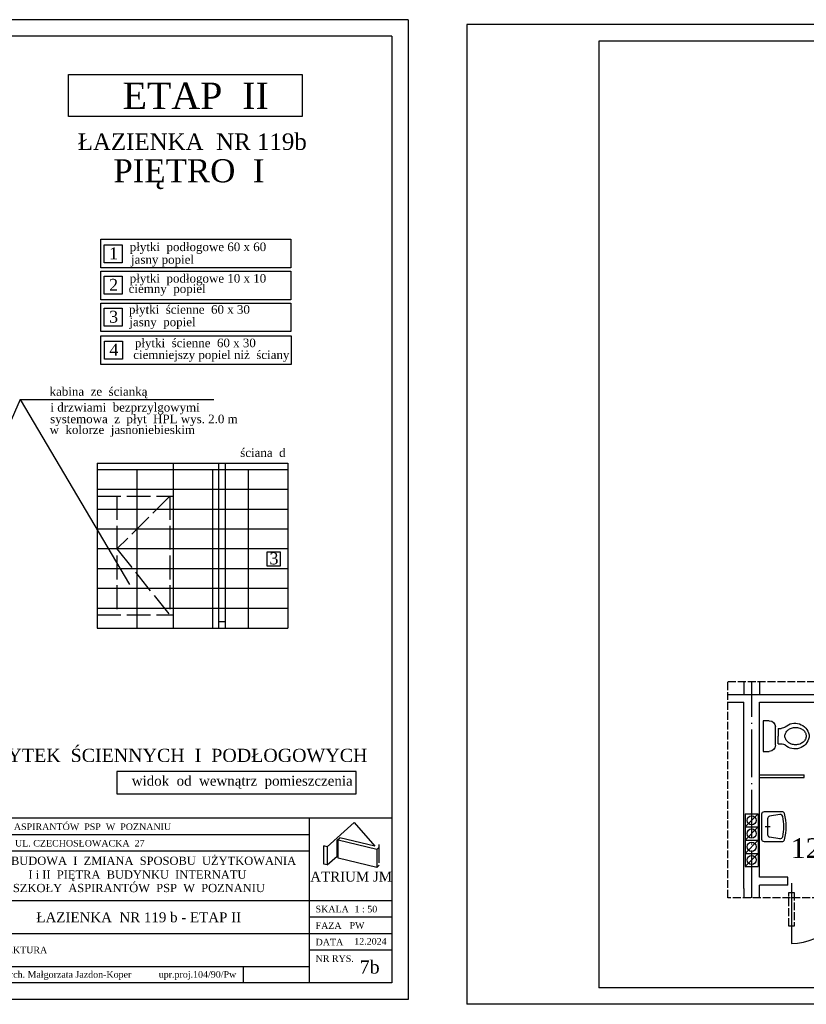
# Model space of a CAD drawing. Extents: x -4334 to 79223, y -1882 to 29514.
# Tile 17 of 60: x 41348 to 42540, y 9462 to 10954. Entities that reach past the tile are written whole.
import ezdxf

# ---------------------------------------------------------------- set-up
doc = ezdxf.new("R2010")
doc.units = 0
doc.header["$MEASUREMENT"] = 0
doc.linetypes.add('ACAD_ISO02W100', pattern=[15, 12, -3])
doc.linetypes.add('ACAD_ISO04W100', pattern=[30.5, 24, -3, 0.5, -3])
doc.layers.get('0').update_dxf_attribs({"color": 251, "linetype": 'CONTINUOUS'})
for name, color, linetype in [('CIENKIE', 251, 'CONTINUOUS'), ('NAPIS', 251, 'CONTINUOUS'), ('OSIE', 251, 'ACAD_ISO04W100'), ('PRZERYW', 251, 'ACAD_ISO02W100'), ('SCIANY', 251, 'CONTINUOUS'), ('urzadzenia', 251, 'CONTINUOUS'), ('URZĄDZENIA', 251, 'CONTINUOUS')]:
    doc.layers.add(name, color=color, linetype=linetype)
doc.styles.add('NEWROMAN', font='TIMES.TTF')

# ---------------------------------------------------------------- blocks, each defined once
blk = doc.blocks.new('A$C64FC7BDF')
at = {"layer": 'urzadzenia'}
for points in [[(0, 43.3), (288.1, 43.3), (288.1, 0), (0, 0)], [(5.4, 35.5), (32.7, 35.5), (32.7, 8.3), (5.4, 8.3)]]:
    blk.add_lwpolyline(points, close=True, dxfattribs=at)
at = {"layer": 'NAPIS', "ltscale": 3, "style": 'NEWROMAN'}
for s, height, p in [('4', 18, (12.8, 13.6)), ('płytki  ścienne  60 x 30', 13, (51.4, 26.2)), ('ciemniejszy popiel niż  ściany ', 13, (48.9, 8.3))]:
    blk.add_text(s, height=height, dxfattribs=at).set_placement(p)
blk = doc.blocks.new('R056')
for p, q in [((-0.332, 0.998), (0.335, 0.998)), ((-0.332, 0.865), (-0.332, 0.998)), ((0.335, 0.998), (0.335, 0.865)), ((0.201, 0.732), (-0.199, 0.732)), ((-0.165, 0.67), (0.001, 0.67)), ((-0.165, 0.67), (-0.165, 0.607)), ((0.168, 0.67), (0.001, 0.67)), ((0.168, 0.67), (0.168, 0.607))]:
    blk.add_line(p, q)
blk.add_lwpolyline([(0.001, 0.067, 0.117514), (0.071, 0.083, 0.104443), (0.135, 0.134, 0.090071), (0.175, 0.207, 0.08201), (0.19, 0.297, 0.08201), (0.175, 0.387, 0.090071), (0.135, 0.459, 0.104443), (0.071, 0.51, 0.117514), (0.001, 0.527, 0.117514), (-0.069, 0.51, 0.104443), (-0.132, 0.459, 0.090071), (-0.172, 0.387, 0.08201), (-0.187, 0.297, 0.08201), (-0.172, 0.207, 0.090071), (-0.132, 0.134, 0.104443), (-0.069, 0.083, 0.117514)], format="xyb", close=True)
for centre, radius, start, end in [((-0.199, 0.865), 0.133, 180, 270), ((0.201, 0.865), 0.133, 270, 0), ((0.038, 0.311), 0.315, 138.639, 258.4219), ((-0.299, 0.607), 0.133, 318.639, 0), ((-0.035, 0.311), 0.315, 281.5781, 41.361), ((0.301, 0.607), 0.133, 180, 221.361), ((0.001, 0.133), 0.133, 258.4219, 281.5781)]:
    blk.add_arc(centre, radius, start, end)
blk = doc.blocks.new('R053')
for p, q in [((0.917, 0.692), (0.083, 0.692)), ((0, 0.608), (0, 0)), ((0.095, 0.075), (0.149, 0.421)), ((0.769, 0.492), (0.231, 0.492)), ((0.5, 0.575), (0.5, 0.408)), ((0.905, 0.075), (0.851, 0.421)), ((1, 0), (1, 0.608))]:
    blk.add_line(p, q)
for centre, radius, start, end in [((0.083, 0.608), 0.0833, 90, 180), ((0.917, 0.608), 0.0833, 0, 90), ((0.231, 0.408), 0.0833, 90, 171.1953), ((0.769, 0.408), 0.0833, 8.8047, 90), ((0.083, 0), 0.0833, 180, 254.047), ((0.177, 0.062), 0.0833, 171.1953, 256.9798), ((0.823, 0.062), 0.0833, 283.0202, 8.8047), ((0.5, 1.458), 1.599, 254.047, 285.953), ((0.5, 1.458), 1.516, 256.9798, 283.0202), ((0.917, 0), 0.0833, 285.953, 0)]:
    blk.add_arc(centre, radius, start, end)

msp = doc.modelspace()

# ---------------------------------------------------------------- linework, layer by layer
at = {"layer": 'CIENKIE', "ltscale": 3}
for p, q in [((41936.24, 10954.3), (39836.24, 10954.3)), ((41936.24, 10954.3), (41936.24, 9469.3)), ((42025.01, 10946.9), (42025.01, 9461.9)), ((44125.01, 10946.9), (42025.01, 10946.9)), ((41911.24, 10929.3), (40036.24, 10929.3)), ((41911.24, 10929.3), (41911.24, 9494.3)), ((44100.01, 10921.9), (42225.01, 10921.9)), ((42225.01, 10921.9), (42225.01, 9486.9)), ((41347.99, 10378.76), (41251.31, 10156.34)), ((41347.99, 10378.76), (41641.6, 10378.76)), ((41347.99, 10378.76), (41514.1, 10097.98)), ((41579.86, 10282.02), (41579.86, 10032.02)), ((41648.86, 10282.02), (41648.86, 10042.02)), ((41658.86, 10282.02), (41658.86, 10042.02)), ((42446.81, 9730.69), (42466.81, 9750.69)), ((42446.81, 9710.69), (42466.81, 9730.69)), ((41813.54, 9700.7), (41813.54, 9673.2)), ((42446.81, 9690.69), (42466.81, 9710.69)), ((41888.54, 9696.79), (41888.54, 9669.29)), ((42446.81, 9670.69), (42466.81, 9690.69)), ((41888.54, 9669.29), (41892.25, 9672.64)), ((42516.95, 9645.3), (42516.95, 9554.3)), ((41911.24, 9494.3), (40036.24, 9494.3)), ((44100.01, 9486.9), (42225.01, 9486.9)), ((41936.24, 9469.3), (39836.24, 9469.3)), ((44125.01, 9461.9), (42025.01, 9461.9))]:
    msp.add_line(p, q, dxfattribs=at)
at = {"layer": 'CIENKIE'}
for p, q in [((41111.24, 9744.3), (41911.24, 9744.3)), ((41786.24, 9744.3), (41786.24, 9494.3)), ((41813.54, 9700.7), (41854.41, 9737.5)), ((41854.41, 9737.5), (41885.66, 9701.72)), ((41111.24, 9719.3), (41786.24, 9719.3)), ((41808.67, 9674.37), (41808.67, 9701.87)), ((41813.54, 9700.7), (41808.67, 9701.87)), ((41828.4, 9710.72), (41832.56, 9714.47)), ((41828.4, 9686.58), (41828.4, 9710.72)), ((41888.54, 9696.79), (41830.19, 9710.8)), ((41830.19, 9683.3), (41830.19, 9710.8)), ((41885.66, 9701.72), (41832.56, 9714.47)), ((41892.25, 9676.48), (41892.25, 9703.98)), ((41111.24, 9694.3), (41786.24, 9694.3)), ((41813.54, 9673.2), (41828.4, 9686.58)), ((41888.54, 9696.79), (41892.25, 9700.14)), ((41813.54, 9673.2), (41808.67, 9674.37)), ((41888.54, 9669.29), (41830.19, 9683.3)), ((41111.24, 9619.3), (41911.24, 9619.3)), ((41786.24, 9594.3), (41911.24, 9594.3)), ((41111.24, 9569.3), (41911.24, 9569.3)), ((41786.24, 9544.3), (41911.24, 9544.3)), ((41111.24, 9519.3), (41786.24, 9519.3)), ((41686.24, 9519.3), (41686.24, 9494.3))]:
    msp.add_line(p, q, dxfattribs=at)
msp.add_lwpolyline([(41421.65, 10871.36), (41775.82, 10871.36), (41775.82, 10807.45), (41421.65, 10807.45)], close=True, dxfattribs=at)
for centre in [(42456.81, 9740.69), (42456.81, 9720.69), (42456.81, 9700.69), (42456.81, 9680.69)]:
    msp.add_circle(centre, 7, dxfattribs=at)
at = {"layer": 'CIENKIE', "ltscale": 3}
msp.add_arc((42516.95, 9645.3), 91, 270, 0, dxfattribs=at)
at = {"layer": 'OSIE', "ltscale": 3}
msp.add_line((42456.81, 9623.27), (42456.81, 9951.01), dxfattribs=at)
at = {"layer": 'PRZERYW', "ltscale": 3}
for p, q in [((41464.86, 10232.02), (41579.86, 10232.02)), ((41494.86, 10232.02), (41494.86, 10052.02)), ((41574.86, 10232.02), (41494.86, 10152.02)), ((41574.86, 10232.02), (41574.86, 10052.02)), ((41494.86, 10152.02), (41574.86, 10052.02)), ((41464.86, 10052.02), (41579.86, 10052.02)), ((42444.81, 9951.01), (42444.81, 9931.62)), ((42468.81, 9951.01), (42468.81, 9931.62))]:
    msp.add_line(p, q, dxfattribs=at)
at = {"layer": 'PRZERYW'}
for points in [[(42420.88, 9951.01), (42845.48, 9951.01), (42845.48, 9623.27), (42420.88, 9623.27)], [(42513.14, 9631.41), (42520.98, 9631.41), (42520.98, 9580.5), (42513.14, 9580.5)]]:
    msp.add_lwpolyline(points, close=True, dxfattribs=at)
at = {"layer": 'SCIANY', "ltscale": 3}
for p, q in [((41464.86, 10282.02), (41464.86, 10032.02)), ((41464.86, 10282.02), (41753.86, 10282.02)), ((41753.86, 10282.02), (41753.86, 10032.02)), ((41464.86, 10032.02), (41753.86, 10032.02)), ((41648.86, 10042.02), (41658.86, 10042.02)), ((41648.86, 10042.02), (41648.86, 10032.02)), ((41658.86, 10042.02), (41658.86, 10032.02)), ((42420.88, 9931.62), (42845.48, 9931.62)), ((42420.88, 9919.62), (42444.81, 9919.62)), ((42468.81, 9919.62), (42618.81, 9919.62)), ((42511.81, 9654.62), (42468.81, 9654.62)), ((42511.81, 9642.62), (42468.81, 9642.62)), ((42444.81, 9637.62), (42444.81, 9623.27)), ((42468.81, 9623.27), (42468.81, 9637.62))]:
    msp.add_line(p, q, dxfattribs=at)
at = {"layer": 'SCIANY'}
for p, q in [((42444.81, 9637.62), (42444.81, 9919.62)), ((42468.81, 9654.62), (42468.81, 9919.62)), ((42468.81, 9637.62), (42468.81, 9642.62)), ((42511.81, 9642.62), (42511.81, 9654.62))]:
    msp.add_line(p, q, dxfattribs=at)
at = {"layer": 'urzadzenia', "ltscale": 3}
for p, q in [((41524.86, 10272.02), (41524.86, 10032.02)), ((41639.86, 10272.02), (41639.86, 10032.02)), ((41693.86, 10272.02), (41693.86, 10032.02)), ((42468.81, 9809.62), (42536.6, 9809.62)), ((42468.81, 9805.62), (42536.6, 9805.62)), ((42446.81, 9750.69), (42446.81, 9670.69)), ((42466.81, 9750.69), (42466.81, 9670.69))]:
    msp.add_line(p, q, dxfattribs=at)
at = {"layer": 'urzadzenia'}
for p, q in [((42536.6, 9805.62), (42536.6, 9809.62)), ((42446.81, 9750.69), (42466.81, 9750.69)), ((42446.81, 9730.69), (42466.81, 9730.69)), ((42446.81, 9710.69), (42466.81, 9710.69)), ((42446.81, 9690.69), (42466.81, 9690.69)), ((42446.81, 9670.69), (42466.81, 9670.69))]:
    msp.add_line(p, q, dxfattribs=at)
for points in [[(41470.25, 10621.57), (41758.34, 10621.57), (41758.34, 10578.22), (41470.25, 10578.22)], [(41475.69, 10613.1), (41502.92, 10613.1), (41502.92, 10585.89), (41475.69, 10585.89)], [(41470.25, 10573.19), (41758.34, 10573.19), (41758.34, 10529.85), (41470.25, 10529.85)], [(41475.69, 10565.33), (41502.92, 10565.33), (41502.92, 10538.12), (41475.69, 10538.12)], [(41470.25, 10524.82), (41758.34, 10524.82), (41758.34, 10481.48), (41470.25, 10481.48)], [(41475.69, 10516.96), (41502.92, 10516.96), (41502.92, 10489.75), (41475.69, 10489.75)], [(41722.64, 10147.66), (41742.29, 10147.66), (41742.29, 10126.16), (41722.64, 10126.16)], [(41494.63, 9780.92), (41857.55, 9780.92), (41857.55, 9814.96), (41494.63, 9814.96)]]:
    msp.add_lwpolyline(points, close=True, dxfattribs=at)
at = {"layer": 'URZĄDZENIA', "ltscale": 3}
for p, q in [((41753.86, 10272.02), (41464.86, 10272.02)), ((41753.86, 10242.02), (41464.86, 10242.02)), ((41753.86, 10212.02), (41464.86, 10212.02)), ((41753.86, 10182.02), (41464.86, 10182.02)), ((41753.86, 10152.02), (41464.86, 10152.02)), ((41753.86, 10122.02), (41464.86, 10122.02)), ((41753.86, 10092.02), (41464.86, 10092.02)), ((41753.86, 10062.02), (41464.86, 10062.02))]:
    msp.add_line(p, q, dxfattribs=at)

# ---------------------------------------------------------------- block references
at = {"layer": 'CIENKIE', "ltscale": 3}
msp.add_blockref('A$C64FC7BDF', (41470.73, 10431.66), dxfattribs=at)
at = {"layer": 'URZĄDZENIA', "ltscale": 3, "rotation": 90}
for name, p, xscale, yscale, zscale in [('R056', (42544.06, 9868.57), -70, 70, 70), ('R053', (42502.97, 9708.66), 45, 45, 45)]:
    msp.add_blockref(name, p, dxfattribs=dict(at, xscale=xscale, yscale=yscale, zscale=zscale))

# ---------------------------------------------------------------- texts
at = {"layer": 'CIENKIE', "style": 'NEWROMAN'}
for s, height, p in [('SZKOŁA  ASPIRANTÓW  PSP  W  POZNANIU', 10, (41271.59, 9726.06)), ('POZNAŃ  UL. CZECHOSŁOWACKA  27', 10, (41271.59, 9701.06)), ('PRZEBUDOWA  I  ZMIANA  SPOSOBU  UŻYTKOWANIA', 12.5, (41288.15, 9673.21)), ('I i II  PIĘTRA  BUDYNKU  INTERNATU', 12.5, (41360.78, 9652.27)), ('ATRIUM JM', 15, (41787.81, 9647.91)), ('SZKOŁY  ASPIRANTÓW  PSP  W  POZNANIU', 12.5, (41337.27, 9631.96)), ('SKALA', 10, (41795.93, 9601.24)), ('1 : 50', 10, (41854.99, 9601.24)), ('ŁAZIENKA  NR 119 b - ETAP II', 15, (41372.81, 9586.24)), ('FAZA', 10, (41795.93, 9576.24)), ('PW', 10, (41847.36, 9576.46)), ('DATA', 10, (41795.93, 9551.24)), ('12.2024', 10, (41854.52, 9552.31)), ('ARCHITEKTURA', 10, (41271.79, 9539.28)), ('NR RYS.', 10, (41795.93, 9526.24)), ('7b', 20, (41862.79, 9508.53)), (' mgr inż.arch. Małgorzata Jazdon-Koper           upr.proj.104/90/Pw', 10, (41271.79, 9502.23))]:
    msp.add_text(s, height=height, dxfattribs=at).set_placement(p)
at = {"layer": 'NAPIS', "ltscale": 3, "style": 'NEWROMAN'}
for s, height, p in [('ETAP  II', 40, (41503.58, 10818.91)), ('ŁAZIENKA  NR 119b', 25, (41435.46, 10756.91)), ('PIĘTRO  I', 35, (41489.38, 10707.8)), ('płytki  podłogowe 60 x 60', 13, (41514.37, 10603.51)), ('1', 18, (41483.07, 10591.19)), ('jasny popiel', 13, (41516.29, 10584.27)), ('płytki  podłogowe 10 x 10', 13, (41514.37, 10555.74)), ('2', 18, (41483.07, 10543.43)), ('ciemny  popiel ', 13, (41512.66, 10540.13)), ('płytki  ścienne  60 x 30', 13, (41513.16, 10508.59)), ('3', 18, (41483.07, 10495.05)), ('jasny  popiel', 13, (41513.76, 10489.67)), ('kabina  ze  ścianką', 13, (41392.83, 10384.23)), (' i drzwiami  bezprzylgowymi', 13, (41389.2, 10360.3)), ('systemowa  z  płyt  HPL wys. 2.0 m', 13, (41393.74, 10342.67)), ('w  kolorze  jasnoniebieskim', 13, (41392.88, 10326.33)), ('ściana  d', 13, (41681.79, 10291.57)), ('3', 18, (41726.11, 10128.71)), ('UKŁAD  PŁYTEK  ŚCIENNYCH  I  PODŁOGOWYCH', 20, (41172.99, 9829.23)), ('widok  od  wewnątrz  pomieszczenia', 15, (41517.37, 9793.21)), ('128b', 30, (42516.06, 9683.51))]:
    msp.add_text(s, height=height, dxfattribs=at).set_placement(p)

doc.saveas('drawing.dxf')
